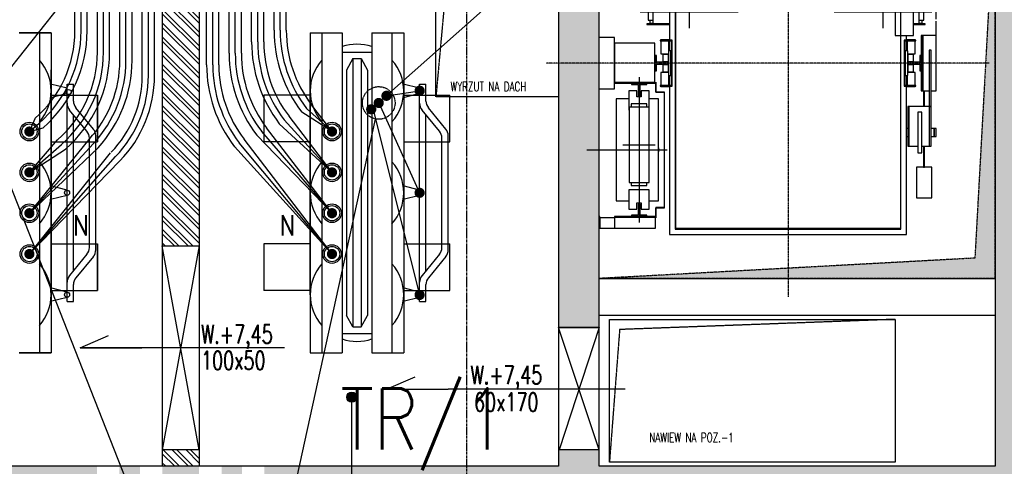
# Model space of a CAD drawing. Header units: inches. Extents: x 788 to 26783, y -4103 to 21.
# Tile 93 of 101: x 24437 to 24919, y -1691 to -1472. Entities that reach past the tile are written whole.
import ezdxf

# ---------------------------------------------------------------- set-up
doc = ezdxf.new("R2010")
doc.units = ezdxf.units.IN
doc.header["$MEASUREMENT"] = 0
for name, pattern in [('CENTER', [2, 1.25, -0.25, 0.25, -0.25]), ('DASHDOT', [1, 0.5, -0.25, 0, -0.25]), ('DASHED2', [0.375, 0.25, -0.125])]:
    doc.linetypes.add(name, pattern=pattern)
for name, color, linetype in [('E35', 6, 'Continuous'), ('E50', 3, 'Continuous'), ('Ins-went', 141, 'Continuous'), ('Opis-pom', 6, 'Continuous'), ('Os-osie glowne', 1, 'CENTER'), ('Sc-beton', 7, 'Continuous'), ('Sc-beton-hatch', 86, 'Continuous'), ('Sc-cegla pustak', 42, 'Continuous'), ('Sc-cegla pustak-hatch', 8, 'Continuous'), ('W-idok', 8, 'Continuous'), ('W-otwor-strop', 1, 'Continuous'), ('W-otwor-strop-nad', 126, 'DASHED2'), ('W-przebicia-ściany', 223, 'Continuous')]:
    doc.layers.add(name, color=color, linetype=linetype)
doc.styles.add('ROMANS', font='romans', dxfattribs={"width": 0.85})

# ---------------------------------------------------------------- blocks, each defined once
blk = doc.blocks.new('_vxkdjhgkljhkgjhk')
for q in [(14.01, 6.02), (30.24, 0)]:
    blk.add_line((0, 0), q)
blk = doc.blocks.new('_adfigjdfljflh')
at = {"layer": 'W-idok'}
for p, q in [((-121.58, 0.41), (-119.58, 0.41)), ((-119.58, 0.41), (-119.58, -12.59)), ((-7.58, 0.41), (-9.58, 0.41)), ((-9.58, 0.41), (-9.58, -12.59)), ((-64.58, -50.39), (-64.58, -9.59)), ((-119.58, -12.59), (-119.58, -15.09)), ((-109.58, -12.59), (-119.58, -12.59)), ((-119.28, -14.79), (-119.28, -12.89)), ((-119.28, -12.89), (-109.88, -12.89)), ((-109.88, -12.89), (-109.88, -22.29)), ((-109.58, -22.59), (-109.58, -12.59)), ((-19.58, -12.59), (-19.58, -25.49)), ((-9.58, -12.59), (-19.58, -12.59)), ((-19.28, -25.19), (-19.28, -12.89)), ((-19.28, -12.89), (-9.88, -12.89)), ((-9.88, -12.89), (-9.88, -14.79)), ((-9.58, -15.09), (-9.58, -12.59)), ((-119.58, -15.09), (-117.58, -15.09)), ((-117.58, -14.79), (-119.28, -14.79)), ((-117.58, -15.09), (-117.58, -14.79)), ((-9.88, -14.79), (-11.58, -14.79)), ((-11.58, -14.79), (-11.58, -15.09)), ((-11.58, -15.09), (-9.58, -15.09)), ((-109.88, -19.59), (-163.08, -19.59)), ((-109.88, -20.69), (-159.58, -20.69)), ((-159.58, -20.69), (-159.58, -31.09)), ((-149.08, -23.29), (-159.08, -23.29)), ((-159.08, -23.29), (-159.08, -26.79)), ((-158.98, -23.39), (-149.08, -23.39)), ((-158.98, -26.69), (-158.98, -23.39)), ((-149.08, -23.39), (-149.08, -23.29)), ((-117.58, -22.29), (-117.58, -22.59)), ((-109.88, -22.29), (-117.58, -22.29)), ((-117.58, -22.59), (-109.58, -22.59)), ((-64.58, -23.29), (-113.08, -23.29)), ((-113.08, -23.29), (-113.08, -26.79)), ((-19.58, -19.59), (-109.58, -19.59)), ((-109.58, -19.59), (-19.58, -19.59)), ((-19.58, -20.69), (-109.58, -20.69)), ((-64.58, -26.79), (-64.58, -23.29)), ((-19.28, -19.59), (-7.58, -19.59)), ((-9.58, -20.69), (-19.28, -20.69)), ((-9.58, -31.09), (-9.58, -20.69)), ((1.92, -47.59), (1.92, -19.59)), ((-159.08, -26.79), (-149.08, -26.79)), ((-149.08, -27.29), (-159.08, -27.29)), ((-159.08, -27.29), (-159.08, -30.79)), ((-149.08, -26.69), (-158.98, -26.69)), ((-158.98, -27.39), (-149.08, -27.39)), ((-158.98, -30.69), (-158.98, -27.39)), ((-149.08, -26.79), (-149.08, -26.69)), ((-149.08, -27.39), (-149.08, -27.29)), ((-64.58, -24.16), (-113.08, -24.16)), ((-64.58, -25.04), (-113.08, -25.04)), ((-64.58, -25.91), (-113.08, -25.91)), ((-113.08, -26.79), (-64.58, -26.79)), ((-19.58, -27.29), (-68.08, -27.29)), ((-68.08, -27.29), (-68.08, -30.79)), ((-19.58, -28.16), (-68.08, -28.16)), ((-19.58, -25.49), (-18.18, -25.49)), ((-19.58, -30.79), (-19.58, -27.29)), ((-17.88, -25.19), (-19.28, -25.19)), ((-18.18, -25.49), (-18.18, -31.09)), ((-17.88, -30.79), (-17.88, -25.19)), ((-159.58, -31.09), (-18.18, -31.09)), ((-159.08, -30.79), (-149.08, -30.79)), ((-149.08, -30.69), (-158.98, -30.69)), ((-149.08, -30.79), (-149.08, -30.69)), ((-19.58, -29.04), (-68.08, -29.04)), ((-19.58, -29.91), (-68.08, -29.91)), ((-68.08, -30.79), (-19.58, -30.79)), ((-18.18, -31.09), (-17.58, -31.09)), ((-17.58, -30.79), (-17.88, -30.79)), ((-17.58, -31.09), (-17.58, -30.79)), ((-17.58, -31.09), (-9.58, -31.09)), ((-4.58, -32.59), (-4.58, -33.59)), ((0.42, -32.59), (-4.58, -32.59)), ((-4.58, -33.59), (0.42, -33.59)), ((-0.58, -33.59), (-3.58, -33.59)), ((-3.58, -33.59), (-3.58, -60.39)), ((-0.58, -69.59), (-0.58, -33.59)), ((0.42, -33.59), (0.42, -32.59)), ((1.92, -32.59), (0.42, -32.59)), ((0.42, -32.59), (0.42, -33.59)), ((0.42, -33.59), (1.92, -33.59)), ((1.92, -33.59), (1.92, -32.59)), ((-19.58, -34.09), (-158.58, -34.09)), ((-158.58, -34.09), (-158.58, -44.39)), ((-148.08, -34.59), (-158.08, -34.59)), ((-158.08, -34.59), (-158.08, -38.09)), ((-158.08, -38.09), (-148.08, -38.09)), ((-157.98, -34.69), (-148.08, -34.69)), ((-157.98, -37.99), (-157.98, -34.69)), ((-148.08, -37.99), (-157.98, -37.99)), ((-148.08, -34.69), (-148.08, -34.59)), ((-148.08, -38.09), (-148.08, -37.99)), ((-19.58, -34.59), (-68.08, -34.59)), ((-68.08, -34.59), (-68.08, -38.09)), ((-19.58, -35.46), (-68.08, -35.46)), ((-19.58, -36.34), (-68.08, -36.34)), ((-19.58, -37.21), (-68.08, -37.21)), ((-68.08, -38.09), (-19.58, -38.09)), ((-19.58, -34.59), (-19.58, -34.09)), ((-17.43, -34.29), (-19.58, -34.29)), ((-19.58, -34.29), (-19.58, -47.09)), ((-19.58, -38.09), (-19.58, -34.59)), ((-19.58, -44.24), (-19.58, -38.09)), ((-19.28, -34.59), (-17.43, -34.59)), ((-19.28, -46.79), (-19.28, -34.59)), ((-17.43, -34.59), (-17.43, -34.29)), ((-148.08, -38.59), (-158.08, -38.59)), ((-158.08, -38.59), (-158.08, -42.09)), ((-158.08, -42.09), (-148.08, -42.09)), ((-157.98, -38.69), (-148.08, -38.69)), ((-157.98, -41.99), (-157.98, -38.69)), ((-148.08, -41.99), (-157.98, -41.99)), ((-148.08, -38.69), (-148.08, -38.59)), ((-148.08, -42.09), (-148.08, -41.99)), ((-64.58, -38.59), (-113.08, -38.59)), ((-113.08, -38.59), (-113.08, -42.09)), ((-64.58, -39.46), (-113.08, -39.46)), ((-64.58, -40.34), (-113.08, -40.34)), ((-64.58, -41.21), (-113.08, -41.21)), ((-113.08, -42.09), (-64.58, -42.09)), ((-109.58, -42.29), (-111.73, -42.29)), ((-111.73, -42.29), (-111.73, -42.59)), ((-111.73, -42.59), (-109.88, -42.59)), ((-109.88, -42.59), (-109.88, -46.79)), ((-109.58, -47.09), (-109.58, -42.29)), ((-64.58, -42.09), (-64.58, -38.59)), ((-158.58, -44.39), (-109.88, -44.39)), ((-109.88, -44.39), (-128.58, -44.39)), ((-128.58, -44.39), (-128.58, -94.79)), ((-109.88, -46.79), (-125.88, -46.79)), ((-125.88, -46.79), (-125.88, -187.39)), ((-125.58, -47.09), (-109.58, -47.09)), ((-125.58, -187.09), (-125.58, -47.09)), ((-19.58, -44.24), (-109.58, -44.24)), ((-19.58, -47.09), (-15.58, -47.09)), ((-12.58, -44.39), (-19.28, -44.39)), ((-15.58, -46.79), (-19.28, -46.79)), ((-15.28, -46.79), (-15.58, -46.79)), ((-15.58, -46.79), (-15.58, -47.09)), ((-15.58, -47.09), (-15.58, -46.79)), ((-15.58, -47.09), (-15.58, -187.09)), ((-15.28, -187.39), (-15.28, -46.79)), ((-12.58, -72.59), (-12.58, -44.39)), ((-162.08, -49.59), (-163.08, -49.59)), ((-163.08, -49.59), (-163.08, -59.59)), ((-162.08, -59.59), (-162.08, -49.59)), ((-156.08, -51.09), (-162.08, -51.09)), ((-162.08, -51.09), (-162.08, -58.09)), ((-156.08, -58.09), (-156.08, -51.09)), ((1.92, -84.59), (1.92, -48.59)), ((-163.08, -59.59), (-162.08, -59.59)), ((-162.08, -58.09), (-156.08, -58.09)), ((-3.58, -60.39), (-3.58, -69.59)), ((-4.58, -69.59), (-4.58, -70.59)), ((0.42, -69.59), (-4.58, -69.59)), ((-4.58, -70.59), (0.42, -70.59)), ((-3.58, -69.59), (-0.58, -69.59)), ((0.42, -70.59), (0.42, -69.59)), ((1.92, -69.59), (0.42, -69.59)), ((0.42, -69.59), (0.42, -70.59)), ((0.42, -70.59), (1.92, -70.59)), ((1.92, -70.59), (1.92, -69.59)), ((-128.58, -75.09), (-139.68, -75.09)), ((-139.68, -75.09), (-139.68, -75.39)), ((-139.68, -75.39), (-128.58, -75.39)), ((-136.78, -75.39), (-138.28, -75.39)), ((-138.28, -75.39), (-138.28, -75.59)), ((-138.28, -75.59), (-136.78, -75.59)), ((-136.78, -75.59), (-138.28, -75.59)), ((-138.28, -75.59), (-138.28, -77.19)), ((-128.58, -75.39), (-136.78, -75.39)), ((-136.78, -75.39), (-136.78, -86.79)), ((-119.08, -73.19), (-119.08, -88.99)), ((-24.08, -73.19), (-24.08, -88.99)), ((-18.18, -72.59), (-18.18, -92.59)), ((-15.58, -72.59), (-18.18, -72.59)), ((-9.18, -72.59), (-15.28, -72.59)), ((-9.18, -92.59), (-9.18, -72.59)), ((-3.48, -75.09), (-9.18, -75.09)), ((-9.18, -75.39), (-3.48, -75.39)), ((-6.38, -75.39), (-9.18, -75.39)), ((-4.88, -75.39), (-6.38, -75.39)), ((-6.38, -86.79), (-6.38, -75.39)), ((-6.38, -75.59), (-4.88, -75.59)), ((-4.88, -75.59), (-6.38, -75.59)), ((-4.88, -75.59), (-4.88, -75.39)), ((-4.88, -77.19), (-4.88, -75.59)), ((-3.48, -75.39), (-3.48, -75.09)), ((-95.08, -81.09), (-143.08, -81.09)), ((-137.55, -77.19), (-139.08, -77.19)), ((-139.08, -77.19), (-139.08, -84.99)), ((-136.78, -77.19), (-137.55, -77.19)), ((-0.08, -81.09), (-48.08, -81.09)), ((-5.6, -77.19), (-6.38, -77.19)), ((-4.08, -77.19), (-5.6, -77.19)), ((-4.08, -84.99), (-4.08, -77.19)), ((-128.58, -86.79), (-139.68, -86.79)), ((-139.68, -86.79), (-139.68, -87.09)), ((-139.08, -84.99), (-137.55, -84.99)), ((-138.28, -84.99), (-138.28, -86.59)), ((-138.28, -86.59), (-136.78, -86.59)), ((-136.78, -86.59), (-138.28, -86.59)), ((-138.28, -86.59), (-138.28, -86.79)), ((-138.28, -86.79), (-136.78, -86.79)), ((-137.55, -84.99), (-136.78, -84.99)), ((-136.78, -86.79), (-128.58, -86.79)), ((-3.48, -86.79), (-9.18, -86.79)), ((-9.18, -86.79), (-6.38, -86.79)), ((-6.38, -84.99), (-5.6, -84.99)), ((-6.38, -86.59), (-4.88, -86.59)), ((-4.88, -86.59), (-6.38, -86.59)), ((-6.38, -86.79), (-4.88, -86.79)), ((-5.6, -84.99), (-4.08, -84.99)), ((-4.88, -86.59), (-4.88, -84.99)), ((-4.88, -86.79), (-4.88, -86.59)), ((-3.48, -87.09), (-3.48, -86.79)), ((1.92, -92.59), (1.92, -85.59)), ((-139.68, -87.09), (-128.58, -87.09)), ((-9.18, -87.09), (-3.48, -87.09)), ((-155.58, -93.54), (-163.08, -93.54)), ((-155.58, -118.64), (-155.58, -93.54)), ((-135.78, -96.29), (-155.58, -96.29)), ((-155.58, -96.29), (-155.58, -115.64)), ((-135.78, -115.64), (-135.78, -96.29)), ((-133.23, -94.79), (-133.23, -95.09)), ((-127.43, -94.79), (-133.23, -94.79)), ((-133.23, -95.09), (-127.73, -95.09)), ((-128.58, -94.59), (-132.88, -94.59)), ((-132.88, -94.59), (-132.88, -94.79)), ((-132.88, -95.09), (-132.88, -101.59)), ((-129.08, -95.09), (-132.88, -95.09)), ((-128.58, -95.09), (-129.08, -95.09)), ((-129.08, -95.09), (-129.08, -100.09)), ((-128.58, -95.09), (-128.58, -100.09)), ((-127.73, -95.09), (-127.73, -117.09)), ((-127.43, -117.39), (-127.43, -94.79)), ((-18.18, -92.59), (-15.58, -92.59)), ((-15.28, -92.59), (-9.18, -92.59)), ((-7.93, -94.79), (-13.73, -94.79)), ((-13.73, -94.79), (-13.73, -117.39)), ((-13.43, -95.09), (-7.93, -95.09)), ((-13.43, -117.09), (-13.43, -95.09)), ((-12.58, -94.79), (-12.58, -92.59)), ((-8.28, -94.59), (-12.58, -94.59)), ((-12.08, -95.09), (-12.58, -95.09)), ((-12.58, -100.09), (-12.58, -95.09)), ((-8.28, -95.09), (-12.08, -95.09)), ((-12.08, -100.09), (-12.08, -95.09)), ((-8.28, -94.79), (-8.28, -94.59)), ((-8.28, -101.59), (-8.28, -95.09)), ((-7.93, -95.09), (-7.93, -94.79)), ((-4.58, -92.59), (-5.38, -92.59)), ((-5.38, -92.59), (-5.38, -119.59)), ((-4.58, -119.59), (-4.58, -92.59)), ((1.92, -92.59), (-4.58, -92.59)), ((-4.58, -92.59), (-4.58, -119.59)), ((1.92, -119.59), (1.92, -92.59)), ((-127.98, -100.09), (-129.18, -100.09)), ((-129.18, -100.09), (-129.18, -112.09)), ((-127.73, -100.09), (-127.98, -100.09)), ((-127.98, -100.09), (-127.98, -112.09)), ((-127.98, -112.09), (-127.98, -100.09)), ((-13.18, -100.09), (-13.43, -100.09)), ((-13.18, -112.09), (-13.18, -100.09)), ((-13.18, -100.09), (-13.18, -112.09)), ((-11.98, -100.09), (-13.18, -100.09)), ((-11.98, -112.09), (-11.98, -100.09)), ((-0.48, -99.79), (-1.48, -99.79)), ((-1.48, -99.79), (-1.48, -127.29)), ((-0.48, -127.29), (-0.48, -99.79)), ((-135.78, -102.34), (-135.78, -109.84)), ((-135.08, -102.34), (-135.78, -102.34)), ((-135.08, -105.59), (-135.08, -102.34)), ((-129.58, -105.59), (-135.08, -105.59)), ((-132.88, -101.59), (-129.18, -101.59)), ((-129.18, -101.89), (-131.98, -101.89)), ((-131.98, -101.89), (-131.98, -105.29)), ((-131.98, -105.29), (-129.58, -105.29)), ((-129.58, -105.29), (-129.58, -106.89)), ((-129.58, -106.59), (-129.58, -105.59)), ((-129.18, -110.29), (-129.18, -101.89)), ((-11.98, -101.59), (-8.28, -101.59)), ((-9.18, -101.89), (-11.98, -101.89)), ((-11.98, -101.89), (-11.98, -110.29)), ((-11.58, -105.29), (-9.18, -105.29)), ((-11.58, -106.89), (-11.58, -105.29)), ((-6.08, -105.59), (-11.58, -105.59)), ((-11.58, -105.59), (-11.58, -106.59)), ((-9.18, -105.29), (-9.18, -101.89)), ((-5.38, -102.34), (-6.08, -102.34)), ((-6.08, -102.34), (-6.08, -105.59)), ((-5.38, -109.84), (-5.38, -102.34)), ((-135.78, -109.84), (-135.08, -109.84)), ((-135.08, -106.59), (-129.58, -106.59)), ((-135.08, -109.84), (-135.08, -106.59)), ((-132.88, -110.59), (-132.88, -117.09)), ((-129.18, -110.59), (-132.88, -110.59)), ((-129.58, -106.89), (-131.98, -106.89)), ((-131.98, -106.89), (-131.98, -110.29)), ((-131.98, -110.29), (-129.18, -110.29)), ((-11.98, -110.29), (-9.18, -110.29)), ((-8.28, -110.59), (-11.98, -110.59)), ((-11.58, -106.59), (-6.08, -106.59)), ((-9.18, -106.89), (-11.58, -106.89)), ((-9.18, -110.29), (-9.18, -106.89)), ((-8.28, -117.09), (-8.28, -110.59)), ((-6.08, -106.59), (-6.08, -109.84)), ((-6.08, -109.84), (-5.38, -109.84)), ((-155.58, -115.64), (-135.78, -115.64)), ((-135.78, -115.64), (-155.58, -115.64)), ((-155.58, -115.64), (-155.58, -115.89)), ((-143.58, -112.99), (-143.58, -184.19)), ((-135.78, -115.89), (-135.78, -115.64)), ((-135.38, -115.34), (-135.38, -120.34)), ((-135.28, -115.34), (-135.38, -115.34)), ((-135.28, -120.24), (-135.28, -115.34)), ((-129.18, -112.09), (-127.98, -112.09)), ((-129.08, -112.09), (-129.08, -117.09)), ((-128.58, -112.09), (-128.58, -117.09)), ((-127.98, -112.09), (-127.73, -112.09)), ((-13.43, -112.09), (-13.18, -112.09)), ((-13.18, -112.09), (-11.98, -112.09)), ((-12.58, -117.09), (-12.58, -112.09)), ((-12.08, -117.09), (-12.08, -112.09)), ((-163.08, -118.64), (-155.58, -118.64)), ((-155.58, -115.89), (-135.78, -115.89)), ((-148.58, -119.59), (-148.58, -129.09)), ((-144.58, -119.59), (-148.58, -119.59)), ((-147.33, -115.89), (-147.33, -116.59)), ((-139.83, -115.89), (-147.33, -115.89)), ((-147.33, -116.59), (-144.08, -116.59)), ((-144.58, -122.59), (-144.58, -119.59)), ((-144.08, -116.59), (-144.08, -122.09)), ((-143.08, -122.09), (-143.08, -116.59)), ((-143.08, -116.59), (-139.83, -116.59)), ((-142.58, -119.59), (-142.58, -122.59)), ((-138.58, -119.59), (-142.58, -119.59)), ((-139.83, -116.59), (-139.83, -115.89)), ((-138.58, -129.09), (-138.58, -119.59)), ((-135.38, -120.34), (-131.18, -120.34)), ((-131.18, -120.24), (-135.28, -120.24)), ((-133.23, -117.09), (-133.23, -117.39)), ((-127.73, -117.09), (-133.23, -117.09)), ((-133.23, -117.39), (-127.43, -117.39)), ((-132.88, -117.09), (-129.08, -117.09)), ((-132.88, -117.39), (-132.88, -117.59)), ((-132.88, -117.59), (-128.58, -117.59)), ((-131.13, -120.34), (-131.23, -120.34)), ((-131.23, -120.34), (-131.23, -176.84)), ((-131.18, -120.34), (-131.18, -120.24)), ((-131.13, -176.84), (-131.13, -120.34)), ((-129.08, -117.09), (-128.58, -117.09)), ((-128.58, -117.39), (-128.58, -190.09)), ((-13.73, -117.39), (-7.93, -117.39)), ((-7.93, -117.09), (-13.43, -117.09)), ((-12.58, -117.09), (-12.08, -117.09)), ((-12.58, -190.09), (-12.58, -117.39)), ((-12.58, -117.59), (-8.28, -117.59)), ((-12.08, -117.09), (-8.28, -117.09)), ((-8.28, -117.59), (-8.28, -117.39)), ((-7.93, -117.39), (-7.93, -117.09)), ((-5.38, -119.59), (-4.58, -119.59)), ((-4.58, -119.59), (-1.48, -119.59)), ((-3.68, -120.09), (-4.18, -120.09)), ((-4.18, -120.09), (-4.18, -127.29)), ((-3.68, -127.29), (-3.68, -120.09)), ((-0.48, -119.59), (1.92, -119.59)), ((-148.58, -123.59), (-154.78, -123.59)), ((-154.78, -123.59), (-154.78, -173.59)), ((-142.58, -122.59), (-144.58, -122.59)), ((-144.08, -122.09), (-143.08, -122.09)), ((-143.58, -122.09), (-143.58, -170.09)), ((-133.98, -123.59), (-138.58, -123.59)), ((-133.98, -173.59), (-133.98, -123.59)), ((-148.58, -129.09), (-148.48, -129.09)), ((-138.68, -127.59), (-148.48, -127.59)), ((-148.48, -127.59), (-148.48, -164.59)), ((-147.48, -126.09), (-147.48, -127.59)), ((-139.68, -126.09), (-147.48, -126.09)), ((-139.68, -127.59), (-139.68, -126.09)), ((-138.68, -164.59), (-138.68, -127.59)), ((-138.68, -129.09), (-138.58, -129.09)), ((-11.38, -127.29), (-11.98, -127.29)), ((-11.98, -127.29), (-11.98, -146.79)), ((-11.38, -146.79), (-11.38, -127.29)), ((-0.48, -127.29), (-11.38, -127.29)), ((-11.38, -127.29), (-11.38, -146.79)), ((-7.08, -130.09), (-7.08, -130.85)), ((-5.08, -130.09), (-7.08, -130.09)), ((-5.08, -130.85), (-5.08, -130.09)), ((-1.48, -127.29), (-0.48, -127.29)), ((-0.48, -127.29), (-1.48, -127.29)), ((-1.48, -127.29), (-1.48, -146.79)), ((-0.48, -146.79), (-0.48, -127.29)), ((-0.48, -146.79), (-0.48, -127.29)), ((-7.08, -130.85), (-7.08, -133.02)), ((-7.08, -133.02), (-7.08, -136.26)), ((-5.08, -133.02), (-5.08, -130.85)), ((-5.08, -136.26), (-5.08, -133.02)), ((-11.98, -138.09), (-12.58, -138.09)), ((-7.08, -136.26), (-7.08, -140.09)), ((-5.08, -140.09), (-5.08, -136.26)), ((0.93, -138.09), (-0.48, -138.09)), ((0.93, -142.09), (0.93, -138.09)), ((0.93, -138.09), (0.93, -142.09)), ((1.91, -138.09), (0.93, -138.09)), ((1.91, -142.09), (1.91, -138.09)), ((-12.58, -142.09), (-11.98, -142.09)), ((-7.08, -140.09), (-7.08, -143.92)), ((-7.08, -143.92), (-7.08, -147.16)), ((-5.08, -143.92), (-5.08, -140.09)), ((-5.08, -147.16), (-5.08, -143.92)), ((-0.48, -142.09), (0.93, -142.09)), ((0.93, -142.09), (1.91, -142.09)), ((-169.08, -148.59), (-129.78, -148.59)), ((-151.48, -146.09), (-135.68, -146.09)), ((-133.68, -148.59), (-133.98, -147.08)), ((-133.98, -150.1), (-133.68, -148.59)), ((-11.98, -146.79), (-11.38, -146.79)), ((-11.38, -146.79), (-7.08, -146.79)), ((-7.08, -147.16), (-7.08, -149.33)), ((-7.08, -149.33), (-7.08, -150.09)), ((-5.08, -146.79), (-0.48, -146.79)), ((-5.08, -149.33), (-5.08, -147.16)), ((-5.08, -150.09), (-5.08, -149.33)), ((-4.18, -146.79), (-4.18, -157.09)), ((-3.68, -157.09), (-3.68, -146.79)), ((-1.48, -146.79), (-0.48, -146.79)), ((-7.08, -150.09), (-5.08, -150.09)), ((-0.18, -157.09), (-7.68, -157.09)), ((-7.68, -157.09), (-7.68, -172.09)), ((-4.18, -157.09), (-3.68, -157.09)), ((-0.18, -172.09), (-0.18, -157.09)), ((-138.58, -168.09), (-148.58, -168.09)), ((-148.58, -168.09), (-148.58, -177.59)), ((-148.48, -164.59), (-138.68, -164.59)), ((-147.48, -164.59), (-147.48, -166.09)), ((-147.48, -166.09), (-139.68, -166.09)), ((-139.68, -166.09), (-139.68, -164.59)), ((-138.58, -177.59), (-138.58, -168.09)), ((-154.78, -173.59), (-148.58, -173.59)), ((-138.58, -173.59), (-133.98, -173.59)), ((-7.68, -172.09), (-0.18, -172.09)), ((-148.58, -177.59), (-144.58, -177.59)), ((-144.58, -174.59), (-142.58, -174.59)), ((-144.58, -177.59), (-144.58, -174.59)), ((-143.08, -175.09), (-144.08, -175.09)), ((-144.08, -175.09), (-144.08, -180.59)), ((-143.08, -180.59), (-143.08, -175.09)), ((-142.58, -174.59), (-142.58, -177.59)), ((-142.58, -177.59), (-138.58, -177.59)), ((-135.38, -176.84), (-135.38, -181.84)), ((-131.18, -176.84), (-135.38, -176.84)), ((-135.28, -181.84), (-135.28, -176.94)), ((-135.28, -176.94), (-131.18, -176.94)), ((-131.23, -176.84), (-131.13, -176.84)), ((-131.18, -176.94), (-131.18, -176.84)), ((-162.83, -181.29), (-163.08, -181.29)), ((-163.08, -181.29), (-162.83, -181.29)), ((-162.83, -186.89), (-162.83, -181.29)), ((-162.83, -181.89), (-162.83, -186.89)), ((-155.58, -181.89), (-162.83, -181.89)), ((-155.58, -181.29), (-155.58, -181.54)), ((-135.58, -181.29), (-155.58, -181.29)), ((-155.58, -181.54), (-155.58, -186.89)), ((-135.58, -181.54), (-155.58, -181.54)), ((-155.58, -181.54), (-135.58, -181.54)), ((-144.08, -180.59), (-147.33, -180.59)), ((-147.33, -180.59), (-147.33, -181.29)), ((-147.33, -181.29), (-139.83, -181.29)), ((-139.83, -180.59), (-143.08, -180.59)), ((-139.83, -181.29), (-139.83, -180.59)), ((-135.58, -181.54), (-135.58, -181.29)), ((-135.58, -186.89), (-135.58, -181.54)), ((-135.38, -181.84), (-135.28, -181.84)), ((-163.08, -186.89), (-162.83, -186.89)), ((-162.83, -186.89), (-155.58, -186.89)), ((-155.58, -186.89), (-135.58, -186.89)), ((-125.88, -187.39), (-15.28, -187.39)), ((-15.58, -187.09), (-125.58, -187.09)), ((-128.58, -190.09), (-12.58, -190.09))]:
    blk.add_line(p, q, dxfattribs=at)
at = {"layer": 'W-idok', "linetype": 'DASHDOT', "ltscale": 0.5}
for p, q in [((-70.58, 0.1), (-70.58, -220.59)), ((27.92, -106.09), (-189.08, -106.09))]:
    blk.add_line(p, q, dxfattribs=at)

msp = doc.modelspace()

# ---------------------------------------------------------------- hatches: boundary and pattern name
at = {"layer": 'Opis-pom'}
h = msp.add_hatch(color=256, dxfattribs=at)
edge = h.paths.add_edge_path()
edge.add_arc((24599.74, -1656.95), 2.5, 0, 360)
at = {"layer": 'Sc-beton-hatch'}
h = msp.add_hatch(dxfattribs=at)
h.set_pattern_fill('ANSI33', color=256, style=0)
h.set_pattern_definition([(45, (-26612.6334, 16237.085), (-4.49012806, 4.49012806), []), (45, (-26608.143, 16237.085), (-4.49012806, 4.49012806), [3.175, -1.5875])])
h.paths.add_polyline_path([(24330.91, -1396.83), (24320.91, -1396.83), (24320.91, -1461.46), (24330.91, -1464.27), (24330.91, -1462.83)])
h.paths.add_polyline_path([(24320.91, -1396.83), (24310.91, -1396.83), (24310.91, -1458.65), (24320.91, -1461.46)])
h.paths.add_polyline_path([(24320.91, -1461.46), (24310.91, -1458.65), (24310.91, -1507.25), (24320.91, -1507.25)])
h.paths.add_polyline_path([(24330.91, -1464.27), (24320.91, -1461.46), (24320.91, -1507.25), (24330.91, -1507.25)])
h.paths.add_polyline_path([(24330.91, -1507.25), (24320.91, -1507.25), (24320.91, -1578.34), (24330.91, -1578.34)])
h.paths.add_polyline_path([(24320.91, -1507.25), (24310.91, -1507.25), (24310.91, -1578.34), (24320.91, -1578.34)])
h.paths.add_polyline_path([(24320.91, -1578.34), (24310.91, -1578.34), (24310.91, -1700.83), (24320.91, -1700.83)])
h.paths.add_polyline_path([(24330.91, -1578.34), (24320.91, -1578.34), (24320.91, -1700.83), (24474.91, -1700.83), (24474.91, -1690.83), (24330.91, -1690.83)])
h.paths.add_polyline_path([(24320.91, -1700.83), (24310.91, -1700.83), (24310.91, -1710.83), (24320.91, -1710.83)])
h.paths.add_polyline_path([(24474.91, -1700.83), (24320.91, -1700.83), (24320.91, -1710.83), (24474.91, -1710.83)])
h.paths.add_polyline_path([(24495.91, -1700.83), (24485.91, -1700.83), (24485.91, -1710.83), (24495.91, -1710.83)])
h.paths.add_polyline_path([(24495.91, -1690.83), (24485.91, -1690.83), (24485.91, -1700.83), (24495.91, -1700.83)])
h.paths.add_polyline_path([(24524.91, -1690.83), (24506.91, -1690.83), (24506.91, -1700.83), (24524.91, -1700.83)])
h.paths.add_polyline_path([(24524.91, -1700.83), (24506.91, -1700.83), (24506.91, -1710.83), (24524.91, -1710.83)])
h.paths.add_polyline_path([(24545.91, -1700.83), (24535.91, -1700.83), (24535.91, -1710.83), (24545.91, -1710.83)])
h.paths.add_polyline_path([(24545.91, -1690.83), (24535.91, -1690.83), (24535.91, -1700.83), (24545.91, -1700.83)])
h.paths.add_polyline_path([(24599.74, -1690.83), (24556.91, -1690.83), (24556.91, -1700.83), (24599.74, -1700.83)])
h.paths.add_polyline_path([(24599.74, -1700.83), (24556.91, -1700.83), (24556.91, -1710.83), (24599.74, -1710.83)])
h.paths.add_polyline_path([(24655.91, -1700.83), (24599.74, -1700.83), (24599.74, -1710.83), (24655.91, -1710.83)])
h.paths.add_polyline_path([(24655.91, -1690.83), (24599.74, -1690.83), (24599.74, -1700.83), (24655.91, -1700.83)])
h.paths.add_polyline_path([(24924.91, -1396.83), (24876.41, -1396.83), (24876.41, -1406.83), (24914.91, -1406.83), (24914.91, -1598.83), (24914.91, -1690.83), (24720.91, -1690.83), (24720.91, -1682.83), (24700.91, -1682.83), (24700.91, -1690.83), (24655.91, -1690.83), (24655.91, -1700.83), (24924.91, -1700.83)])
h.paths.add_polyline_path([(24924.91, -1700.83), (24655.91, -1700.83), (24655.91, -1710.83), (24924.91, -1710.83)])
h.paths.add_polyline_path([(24762.41, -1396.83), (24700.91, -1396.83), (24700.91, -1493.33), (24720.91, -1493.33), (24720.91, -1406.83), (24762.41, -1406.83)], flags=17)
h.paths.add_polyline_path([(24762.41, -1386.83), (24700.91, -1386.83), (24700.91, -1396.83), (24762.41, -1396.83)])
h.paths.add_polyline_path([(24720.91, -1493.33), (24700.91, -1493.33), (24700.91, -1509.83), (24700.91, -1622.83), (24720.32, -1622.83), (24720.91, -1622.83)], flags=17)
h.paths.add_polyline_path([(24934.91, -1396.83), (24924.91, -1396.83), (24924.91, -1700.83), (25038.22, -1700.83), (25038.22, -1690.83), (24934.91, -1690.83)])
h.paths.add_polyline_path([(24934.91, -1386.83), (24924.91, -1386.83), (24924.91, -1396.83), (24934.91, -1396.83)])
h.paths.add_polyline_path([(24924.91, -1386.83), (24876.41, -1386.83), (24876.41, -1396.83), (24924.91, -1396.83)])
h.paths.add_polyline_path([(25038.22, -1700.83), (24924.91, -1700.83), (24924.91, -1710.83), (25038.22, -1710.83)])
h.paths.add_polyline_path([(24916.45, -1534.63), (24933.37, -1534.63), (24933.37, -1551.88), (24916.45, -1551.88)], flags=9)
h.paths.add_polyline_path([(24809.13, -1709.29), (24809.13, -1692.37), (24826.38, -1692.37), (24826.38, -1709.29)], flags=9)
h.paths.add_polyline_path([(24916.45, -1663.15), (24933.37, -1663.15), (24933.37, -1680.4), (24916.45, -1680.4)], flags=9)
h.paths.add_polyline_path([(24702.45, -1534.63), (24719.37, -1534.63), (24719.37, -1551.88), (24702.45, -1551.88)], flags=24)
at = {"layer": 'Sc-cegla pustak-hatch'}
h = msp.add_hatch(dxfattribs=at)
h.set_pattern_fill('ANSI32', color=256, scale=0.5, angle=90, style=0)
h.set_pattern_definition([(135, (-26612.6334, 16237.085), (-3.36759605, -3.36759605), []), (135, (-26612.6334, 16239.33), (-3.36759605, -3.36759605), [])])
h.paths.add_polyline_path([(24659.91, -1420.83), (24659.91, -1430.83), (24659.91, -1438.83), (24700.91, -1438.83), (24700.91, -1420.83)])
h.paths.add_polyline_path([(24524.91, -1420.83), (24506.91, -1420.83), (24506.91, -1438.83), (24506.91, -1582.83), (24524.91, -1582.83), (24524.91, -1438.83)])
h.paths.add_polyline_path([(24330.91, -1420.83), (24330.91, -1438.83), (24371.91, -1438.83), (24371.91, -1420.83)])
h.paths.add_polyline_path([(24524.91, -1690.83), (24524.91, -1682.83), (24506.91, -1682.83), (24506.91, -1690.83)])
h.paths.add_polyline_path([(24507.95, -1534.63), (24523.88, -1534.63), (24523.88, -1551.88), (24507.95, -1551.88)], flags=24)
h.paths.add_polyline_path([(24446.38, -1478.77), (24512.34, -1478.77), (24512.34, -1462.7), (24446.38, -1462.7)], flags=9)
at = {"layer": 'W-otwor-strop'}
msp.add_hatch(color=256, dxfattribs=at).paths.add_polyline_path([(24914.91, -1598.83), (24914.91, -1406.83), (24904.91, -1588.83), (24720.91, -1598.83)])

# ---------------------------------------------------------------- linework, layer by layer
at = {"layer": 'E35'}
for p, q in [((24464.1, -1477.49), (24464.1, -1335.32)), ((24467.1, -1477.49), (24467.1, -1335.32)), ((24470.1, -1477.49), (24470.1, -1335.32)), ((24475.1, -1487.91), (24475.1, -1335.32)), ((24478.1, -1487.91), (24478.1, -1335.32)), ((24481.1, -1487.91), (24481.1, -1335.32)), ((24486.1, -1492.07), (24486.1, -1335.32)), ((24489.1, -1492.07), (24489.1, -1335.32)), ((24492.1, -1492.07), (24492.1, -1335.32)), ((24497.1, -1499.37), (24497.1, -1335.32)), ((24500.1, -1499.37), (24500.1, -1335.32)), ((24503.1, -1499.37), (24503.1, -1335.32)), ((24528.62, -1494.13), (24528.62, -1388.58)), ((24531.62, -1494.13), (24531.62, -1388.58)), ((24534.62, -1494.13), (24534.62, -1388.58)), ((24539.62, -1488.5), (24539.62, -1388.58)), ((24542.62, -1488.5), (24542.62, -1388.58)), ((24545.62, -1488.5), (24545.62, -1388.58)), ((24550.62, -1482.87), (24550.62, -1388.58)), ((24553.62, -1482.87), (24553.62, -1388.58)), ((24556.62, -1482.87), (24556.62, -1388.58)), ((24561.62, -1477.24), (24561.62, -1388.58)), ((24564.62, -1477.24), (24564.62, -1388.58)), ((24567.62, -1477.24), (24567.62, -1388.58)), ((24452.46, -1478.46), (24436.86, -1478.46)), ((24446.74, -1478.46), (24446.74, -1635.22)), ((24452.46, -1478.46), (24452.46, -1635.22)), ((24579.37, -1478.46), (24579.37, -1635.22)), ((24579.37, -1478.46), (24594.97, -1478.46)), ((24585.09, -1478.46), (24585.09, -1635.22)), ((24594.97, -1478.46), (24594.97, -1625.69)), ((24609.53, -1478.46), (24609.53, -1625.69)), ((24609.53, -1478.46), (24625.13, -1478.46)), ((24619.41, -1478.46), (24619.41, -1635.22)), ((24625.13, -1478.46), (24625.13, -1635.22)), ((24594.97, -1487.98), (24609.53, -1487.98)), ((24600.17, -1491.1), (24597.05, -1496.77)), ((24600.17, -1491.1), (24604.33, -1491.1)), ((24600.17, -1491.1), (24600.17, -1622.57)), ((24604.33, -1491.1), (24604.33, -1622.57)), ((24604.33, -1491.1), (24607.45, -1496.77)), ((24452.46, -1606.76), (24452.46, -1496.59)), ((24452.46, -1606.76), (24452.46, -1496.59)), ((24579.37, -1606.76), (24579.37, -1496.59)), ((24579.37, -1606.76), (24579.37, -1496.59)), ((24597.05, -1496.77), (24597.05, -1616.9)), ((24607.45, -1496.77), (24607.45, -1616.9)), ((24632.93, -1505.61), (24624.88, -1503.58)), ((24632.93, -1610.1), (24632.93, -1503.58)), ((24632.93, -1503.58), (24636.05, -1503.58)), ((24636.05, -1511.89), (24636.05, -1503.58)), ((24452.46, -1509.03), (24475.15, -1509.03)), ((24579.37, -1509.03), (24556.68, -1509.03)), ((24616.69, -1509.33), (24632.93, -1506.82)), ((24632.93, -1508.23), (24624.88, -1510.26)), ((24625.13, -1509.03), (24647.81, -1509.03)), ((24590.03, -1526.84), (24579.97, -1513.71)), ((24612.91, -1512.83), (24632.93, -1556.84)), ((24590.03, -1526.84), (24575.21, -1517.35)), ((24590.03, -1526.84), (24577.59, -1515.53)), ((24609.94, -1514.83), (24632.93, -1606.88)), ((24642.66, -1526.72), (24634.11, -1516.31)), ((24636.05, -1595.01), (24636.05, -1518.67)), ((24645.78, -1525.6), (24637.23, -1515.19)), ((24441.8, -1526.84), (24444.55, -1520.47)), ((24441.8, -1526.84), (24446.52, -1522.73)), ((24590.03, -1546.84), (24564.21, -1522.98)), ((24590.03, -1546.84), (24566.59, -1521.16)), ((24590.03, -1546.84), (24568.97, -1519.34)), ((24441.8, -1526.84), (24448.49, -1524.99)), ((24590.03, -1566.84), (24553.21, -1528.61)), ((24590.03, -1566.84), (24555.59, -1526.79)), ((24590.03, -1566.84), (24557.97, -1524.97)), ((24441.8, -1566.84), (24471.02, -1530.69)), ((24441.8, -1546.84), (24455.55, -1530.88)), ((24441.8, -1566.84), (24473.23, -1532.72)), ((24441.8, -1546.84), (24457.52, -1533.15)), ((24452.46, -1531.85), (24475.15, -1531.85)), ((24590.03, -1586.84), (24544.59, -1532.42)), ((24590.03, -1586.84), (24546.97, -1530.6)), ((24579.37, -1531.85), (24556.68, -1531.85)), ((24625.13, -1531.85), (24647.81, -1531.85)), ((24643.85, -1583.66), (24643.85, -1530.02)), ((24646.97, -1584.77), (24646.97, -1528.9)), ((24441.8, -1566.84), (24475.44, -1534.76)), ((24441.8, -1546.84), (24459.49, -1535.41)), ((24441.8, -1586.84), (24481.6, -1537.26)), ((24589.8, -1586.57), (24542.21, -1534.24)), ((24441.8, -1586.84), (24483.98, -1539.09)), ((24442.03, -1586.57), (24486.13, -1541.18)), ((24632.93, -1555.53), (24624.88, -1553.5)), ((24632.93, -1558.15), (24624.88, -1560.18)), ((24452.46, -1581.83), (24475.15, -1581.83)), ((24579.37, -1581.83), (24556.68, -1581.83)), ((24625.13, -1581.83), (24647.81, -1581.83)), ((24642.66, -1586.96), (24634.11, -1597.36)), ((24645.78, -1588.08), (24637.23, -1598.48)), ((24452.46, -1604.65), (24475.15, -1604.65)), ((24579.37, -1604.65), (24556.68, -1604.65)), ((24632.93, -1605.45), (24624.88, -1603.42)), ((24625.13, -1604.65), (24647.81, -1604.65)), ((24636.05, -1610.1), (24636.05, -1601.78)), ((24632.93, -1608.07), (24624.88, -1610.1)), ((24632.93, -1610.1), (24636.05, -1610.1)), ((24600.17, -1622.57), (24597.05, -1616.9)), ((24604.33, -1622.57), (24607.45, -1616.9)), ((24600.17, -1622.57), (24604.33, -1622.57)), ((24594.97, -1625.69), (24609.53, -1625.69)), ((24594.97, -1625.69), (24594.97, -1635.22)), ((24609.53, -1625.69), (24609.53, -1635.22)), ((24452.46, -1635.22), (24436.86, -1635.22)), ((24579.37, -1635.22), (24594.97, -1635.22)), ((24609.53, -1635.22), (24625.13, -1635.22))]:
    msp.add_line(p, q, dxfattribs=at)
at = {"layer": 'E35', "linetype": 'Continuous', "lineweight": -2}
for p, q in [((24765.64, -1377), (24609.23, -1515.95)), ((24460.67, -1459.93), (24415.83, -1516.54)), ((24417.19, -1514.79), (24542.68, -1833.53)), ((24542.68, -1833.53), (24611.4, -1520.69))]:
    msp.add_line(p, q, dxfattribs=at)
at = {"layer": 'E35'}
for points in [[(24475.15, -1509.03), (24475.15, -1531.85)], [(24556.68, -1509.03), (24556.68, -1531.85)], [(24647.81, -1531.85), (24647.81, -1509.03)], [(24475.15, -1581.83), (24475.15, -1604.65)], [(24556.68, -1581.83), (24556.68, -1604.65)], [(24647.81, -1604.65), (24647.81, -1581.83)]]:
    msp.add_lwpolyline(points, dxfattribs=at)
for centre in [(24441.8, -1526.84), (24590.03, -1526.84), (24441.8, -1546.84), (24590.03, -1546.84), (24441.8, -1566.84), (24590.03, -1566.84), (24441.8, -1586.84), (24590.03, -1586.84)]:
    msp.add_circle(centre, 4.57, dxfattribs=at)
at = {"layer": 'E35', "linetype": 'Continuous'}
for centre in [(24441.8, -1526.84), (24590.03, -1526.84), (24441.8, -1546.84), (24590.03, -1546.84), (24441.8, -1566.84), (24590.03, -1566.84), (24441.8, -1586.84), (24590.03, -1586.84)]:
    msp.add_circle(centre, 3.75, dxfattribs=at)
at = {"layer": 'E35'}
for centre, radius, start, end in [((24407.1, -1477.49), 57, 311.0659, 0), ((24407.1, -1477.49), 60, 311.0659, 0), ((24407.1, -1477.49), 63, 311.0659, 0), ((24627.62, -1477.24), 66, 180, 217.4327), ((24627.62, -1477.24), 63, 180, 217.4327), ((24627.62, -1477.24), 60, 180, 217.4327), ((24616.62, -1482.87), 66, 180, 217.4327), ((24616.62, -1482.87), 63, 180, 217.4327), ((24616.62, -1482.87), 60, 180, 217.4327), ((24602.25, -1506.92), 22.88, 71.447, 108.553), ((24602.25, -1506.92), 22.88, 71.447, 108.553), ((24602.25, -1506.92), 22.88, 71.447, 108.553), ((24418.1, -1487.91), 57, 311.0659, 0), ((24418.1, -1487.91), 60, 311.0659, 0), ((24418.1, -1487.91), 63, 311.0659, 0), ((24605.62, -1488.5), 66, 180, 217.4327), ((24605.62, -1488.5), 63, 180, 217.4327), ((24605.62, -1488.5), 60, 180, 217.4327), ((24429.58, -1506.92), 22.88, 318.5904, 41.4096), ((24429.1, -1492.07), 57, 317.3478, 0), ((24429.1, -1492.07), 60, 317.3478, 0), ((24429.1, -1492.07), 63, 317.3478, 0), ((24594.62, -1494.13), 66, 180, 217.4327), ((24594.62, -1494.13), 63, 180, 217.4327), ((24594.62, -1494.13), 60, 180, 217.4327), ((24602.25, -1506.92), 22.88, 138.5904, 221.4096), ((24602.25, -1506.92), 22.88, 318.5904, 41.4096), ((24443.1, -1499.37), 54, 315.8262, 0), ((24443.1, -1499.37), 57, 315.8262, 0), ((24443.1, -1499.37), 60, 315.8262, 0), ((24638.13, -1513.01), 5.2, 180, 219.4236), ((24641.25, -1511.89), 5.2, 180, 219.4236), ((24638.65, -1530.02), 5.2, 0, 39.4236), ((24641.77, -1528.9), 5.2, 0, 39.4236), ((24429.58, -1556.84), 22.88, 318.5904, 41.4096), ((24602.25, -1556.84), 22.88, 138.5904, 221.4096), ((24602.25, -1556.84), 22.88, 318.5904, 41.4096), ((24638.65, -1583.66), 5.2, 320.5764, 0), ((24641.77, -1584.77), 5.2, 320.5764, 0), ((24429.58, -1606.76), 22.88, 318.5904, 41.4096), ((24602.25, -1606.76), 22.88, 138.5904, 221.4096), ((24602.25, -1606.76), 22.88, 318.5904, 41.4096), ((24638.13, -1600.67), 5.2, 140.5764, 180), ((24641.25, -1601.78), 5.2, 140.5764, 180), ((24602.25, -1606.76), 22.88, 251.447, 288.553), ((24602.25, -1606.76), 22.88, 251.447, 288.553), ((24602.25, -1606.76), 22.88, 251.447, 288.553)]:
    msp.add_arc(centre, radius, start, end, dxfattribs=at)
at = {"layer": 'E50'}
msp.add_line((24441.8, -1526.84), (24442.76, -1525.58), dxfattribs=at)
at = {"layer": 'E50', "linetype": 'Continuous', "lineweight": -2, "const_width": 2.5}
for points in [[(24631.68, -1506.82, 1), (24634.18, -1506.82, 1)], [(24615.44, -1509.33, 1), (24617.94, -1509.33, 1)], [(24607.98, -1515.95, 1), (24610.48, -1515.95, 1)], [(24611.66, -1512.83, 1), (24614.16, -1512.83, 1)], [(24443.05, -1526.84, -1), (24440.55, -1526.84, -1)], [(24588.78, -1526.84, 1), (24591.28, -1526.84, 1)], [(24443.05, -1546.84, -1), (24440.55, -1546.84, -1)], [(24588.78, -1546.84, 1), (24591.28, -1546.84, 1)], [(24631.68, -1556.84, 1), (24634.18, -1556.84, 1)], [(24443.05, -1566.84, -1), (24440.55, -1566.84, -1)], [(24588.78, -1566.84, 1), (24591.28, -1566.84, 1)], [(24443.05, -1586.84, -1), (24440.55, -1586.84, -1)], [(24588.78, -1586.84, 1), (24591.28, -1586.84, 1)], [(24588.78, -1586.84, 1), (24591.28, -1586.84, 1)], [(24631.68, -1606.88, 1), (24634.18, -1606.88, 1)]]:
    msp.add_lwpolyline(points, format="xyb", close=True, dxfattribs=at)
at = {"layer": 'Opis-pom'}
msp.add_lwpolyline([(24599.74, -1758.97), (24599.74, -1656.95)], dxfattribs=at)
msp.add_circle((24599.74, -1656.95), 2.5, dxfattribs=at)
at = {"layer": 'Os-osie glowne'}
msp.add_lwpolyline([(24655.91, -325.83), (24655.91, -1888.72)], dxfattribs=at)
at = {"layer": 'Sc-beton'}
for points in [[(24700.91, -1386.83), (24700.91, -1690.83)], [(24720.91, -1690.83), (24720.91, -1406.83)], [(24914.91, -1406.83), (24914.91, -1690.83)], [(24700.91, -1690.83), (24330.91, -1690.83)], [(24914.91, -1690.83), (24720.91, -1690.83)]]:
    msp.add_lwpolyline(points, dxfattribs=at)
at = {"layer": 'Sc-cegla pustak'}
for points in [[(24506.91, -1438.83), (24506.91, -1690.83)], [(24524.91, -1438.83), (24524.91, -1690.83)], [(24720.91, -1598.83), (24914.91, -1598.83)], [(24720.91, -1616.83), (24914.91, -1616.83)]]:
    msp.add_lwpolyline(points, dxfattribs=at)
at = {"layer": 'W-idok'}
for p, q in [((24436.86, -1478.46), (24452.46, -1478.46)), ((24446.74, -1478.46), (24446.74, -1635.22)), ((24452.46, -1478.46), (24452.46, -1635.22)), ((24579.37, -1478.46), (24579.37, -1635.22)), ((24579.37, -1478.46), (24594.97, -1478.46)), ((24585.09, -1478.46), (24585.09, -1635.22)), ((24594.97, -1478.46), (24594.97, -1625.69)), ((24609.53, -1478.46), (24609.53, -1625.69)), ((24609.53, -1478.46), (24625.13, -1478.46)), ((24619.41, -1478.46), (24619.41, -1635.22)), ((24625.13, -1478.46), (24625.13, -1635.22)), ((24594.97, -1487.98), (24609.53, -1487.98)), ((24600.17, -1491.1), (24597.05, -1496.77)), ((24600.17, -1491.1), (24604.33, -1491.1)), ((24600.17, -1491.1), (24600.17, -1622.57)), ((24604.33, -1491.1), (24604.33, -1622.57)), ((24604.33, -1491.1), (24607.45, -1496.77)), ((24579.37, -1606.76), (24579.37, -1496.59)), ((24579.37, -1606.76), (24579.37, -1496.59)), ((24597.05, -1496.77), (24597.05, -1616.9)), ((24607.45, -1496.77), (24607.45, -1616.9)), ((24460.26, -1505.61), (24452.22, -1503.58)), ((24460.26, -1610.1), (24460.26, -1503.58)), ((24460.26, -1503.58), (24463.38, -1503.58)), ((24463.38, -1511.89), (24463.38, -1503.58)), ((24632.93, -1505.61), (24624.88, -1503.58)), ((24632.93, -1610.1), (24632.93, -1503.58)), ((24632.93, -1503.58), (24636.05, -1503.58)), ((24636.05, -1511.89), (24636.05, -1503.58)), ((24460.26, -1508.23), (24452.22, -1510.26)), ((24452.46, -1509.03), (24475.15, -1509.03)), ((24579.37, -1509.03), (24556.68, -1509.03)), ((24632.93, -1508.23), (24624.88, -1510.26)), ((24625.13, -1509.03), (24647.81, -1509.03)), ((24470, -1526.72), (24461.45, -1516.31)), ((24463.38, -1595.01), (24463.38, -1518.67)), ((24473.12, -1525.6), (24464.57, -1515.19)), ((24642.66, -1526.72), (24634.11, -1516.31)), ((24636.05, -1595.01), (24636.05, -1518.67)), ((24645.78, -1525.6), (24637.23, -1515.19)), ((24452.46, -1531.85), (24475.15, -1531.85)), ((24471.18, -1583.66), (24471.18, -1530.02)), ((24474.3, -1584.77), (24474.3, -1528.9)), ((24579.37, -1531.85), (24556.68, -1531.85)), ((24625.13, -1531.85), (24647.81, -1531.85)), ((24643.85, -1583.66), (24643.85, -1530.02)), ((24646.97, -1584.77), (24646.97, -1528.9)), ((24460.26, -1555.53), (24452.22, -1553.5)), ((24632.93, -1555.53), (24624.88, -1553.5)), ((24460.26, -1558.15), (24452.22, -1560.18)), ((24632.93, -1558.15), (24624.88, -1560.18)), ((24452.46, -1581.83), (24475.15, -1581.83)), ((24579.37, -1581.83), (24556.68, -1581.83)), ((24625.13, -1581.83), (24647.81, -1581.83)), ((24470, -1586.96), (24461.45, -1597.36)), ((24473.12, -1588.08), (24464.57, -1598.48)), ((24642.66, -1586.96), (24634.11, -1597.36)), ((24645.78, -1588.08), (24637.23, -1598.48)), ((24460.26, -1605.45), (24452.22, -1603.42)), ((24452.46, -1604.65), (24475.15, -1604.65)), ((24463.38, -1610.1), (24463.38, -1601.78)), ((24579.37, -1604.65), (24556.68, -1604.65)), ((24632.93, -1605.45), (24624.88, -1603.42)), ((24625.13, -1604.65), (24647.81, -1604.65)), ((24636.05, -1610.1), (24636.05, -1601.78)), ((24460.26, -1608.07), (24452.22, -1610.1)), ((24460.26, -1610.1), (24463.38, -1610.1)), ((24632.93, -1608.07), (24624.88, -1610.1)), ((24632.93, -1610.1), (24636.05, -1610.1)), ((24600.17, -1622.57), (24597.05, -1616.9)), ((24604.33, -1622.57), (24607.45, -1616.9)), ((24600.17, -1622.57), (24604.33, -1622.57)), ((24594.97, -1625.69), (24609.53, -1625.69)), ((24594.97, -1625.69), (24594.97, -1635.22)), ((24609.53, -1625.69), (24609.53, -1635.22)), ((24436.86, -1635.22), (24452.46, -1635.22)), ((24579.37, -1635.22), (24594.97, -1635.22)), ((24609.53, -1635.22), (24625.13, -1635.22))]:
    msp.add_line(p, q, dxfattribs=at)
for points in [[(24462.28, -1507.51, -1), (24459.78, -1507.51, -1)], [(24634.94, -1507.51, -1), (24632.44, -1507.51, -1)], [(24591.28, -1526.84, -1), (24588.78, -1526.84, -1)], [(24591.28, -1546.84, -1), (24588.78, -1546.84, -1)], [(24461.51, -1556.84, -1), (24459.01, -1556.84, -1)], [(24634.18, -1556.84, -1), (24631.68, -1556.84, -1)], [(24591.28, -1566.84, -1), (24588.78, -1566.84, -1)], [(24591.28, -1586.84, -1), (24588.78, -1586.84, -1)], [(24461.51, -1606.76, -1), (24459.01, -1606.76, -1)], [(24634.18, -1606.76, -1), (24631.68, -1606.76, -1)]]:
    msp.add_lwpolyline(points, format="xyb", close=True, dxfattribs=at)
for points in [[(24475.15, -1531.85), (24475.15, -1509.03)], [(24556.68, -1509.03), (24556.68, -1531.85)], [(24647.81, -1531.85), (24647.81, -1509.03)], [(24475.15, -1604.65), (24475.15, -1581.83)], [(24556.68, -1581.83), (24556.68, -1604.65)], [(24647.81, -1604.65), (24647.81, -1581.83)]]:
    msp.add_lwpolyline(points, dxfattribs=at)
for centre, radius in [((24590.03, -1526.84), 4.57), ((24590.03, -1526.84), 3.75), ((24590.03, -1546.84), 4.57), ((24590.03, -1546.84), 3.75), ((24590.03, -1566.84), 4.57), ((24590.03, -1566.84), 3.75), ((24590.03, -1586.84), 4.57), ((24590.03, -1586.84), 3.75)]:
    msp.add_circle(centre, radius, dxfattribs=at)
for centre, radius, start, end in [((24602.25, -1506.92), 22.88, 71.447, 108.553), ((24602.25, -1506.92), 22.88, 71.447, 108.553), ((24602.25, -1506.92), 22.88, 71.447, 108.553), ((24429.58, -1506.92), 22.88, 318.5904, 41.4096), ((24602.25, -1506.92), 22.88, 138.5904, 221.4096), ((24602.25, -1506.92), 22.88, 318.5904, 41.4096), ((24465.46, -1513.01), 5.2, 180, 219.4236), ((24468.58, -1511.89), 5.2, 180, 219.4236), ((24638.13, -1513.01), 5.2, 180, 219.4236), ((24641.25, -1511.89), 5.2, 180, 219.4236), ((24465.98, -1530.02), 5.2, 0, 39.4236), ((24469.1, -1528.9), 5.2, 0, 39.4236), ((24638.65, -1530.02), 5.2, 0, 39.4236), ((24641.77, -1528.9), 5.2, 0, 39.4236), ((24429.58, -1556.84), 22.88, 318.5904, 41.4096), ((24602.25, -1556.84), 22.88, 138.5904, 221.4096), ((24602.25, -1556.84), 22.88, 318.5904, 41.4096), ((24465.98, -1583.66), 5.2, 320.5764, 0), ((24469.1, -1584.77), 5.2, 320.5764, 0), ((24638.65, -1583.66), 5.2, 320.5764, 0), ((24641.77, -1584.77), 5.2, 320.5764, 0), ((24429.58, -1606.76), 22.88, 318.5904, 41.4096), ((24602.25, -1606.76), 22.88, 138.5904, 221.4096), ((24602.25, -1606.76), 22.88, 318.5904, 41.4096), ((24465.46, -1600.67), 5.2, 140.5764, 180), ((24468.58, -1601.78), 5.2, 140.5764, 180), ((24638.13, -1600.67), 5.2, 140.5764, 180), ((24641.25, -1601.78), 5.2, 140.5764, 180), ((24602.25, -1606.76), 22.88, 251.447, 288.553), ((24602.25, -1606.76), 22.88, 251.447, 288.553), ((24602.25, -1606.76), 22.88, 251.447, 288.553)]:
    msp.add_arc(centre, radius, start, end, dxfattribs=at)
at = {"layer": 'W-otwor-strop', "linetype": 'DASHDOT', "ltscale": 0.5}
for points in [[(24720.91, -1406.83), (24914.91, -1406.83), (24914.91, -1598.83), (24720.91, -1598.83)], [(24914.91, -1598.83), (24914.91, -1406.83), (24904.91, -1588.83), (24720.91, -1598.83)]]:
    msp.add_lwpolyline(points, close=True, dxfattribs=at)
at = {"layer": 'W-otwor-strop-nad'}
for points in [[(24640.91, -1449.83), (24700.91, -1449.83), (24700.91, -1509.83), (24640.91, -1509.83)], [(24640.91, -1509.83), (24640.91, -1449.83), (24700.91, -1449.83), (24645.91, -1454.83)], [(24725.91, -1618.83), (24865.91, -1618.83), (24865.91, -1688.83), (24725.91, -1688.83)], [(24725.91, -1688.83), (24725.91, -1618.83), (24865.91, -1618.83), (24730.91, -1623.83)]]:
    msp.add_lwpolyline(points, close=True, dxfattribs=at)
msp.add_circle((24612.91, -1512.83), 8, dxfattribs=at)
at = {"layer": 'W-przebicia-ściany'}
for p, q in [((24506.91, -1582.83), (24524.91, -1582.83)), ((24700.91, -1622.83), (24720.32, -1622.83)), ((24524.91, -1682.83), (24506.91, -1682.83)), ((24720.32, -1682.83), (24700.91, -1682.83))]:
    msp.add_line(p, q, dxfattribs=at)
for points in [[(24524.91, -1582.83), (24506.91, -1682.83)], [(24524.91, -1682.83), (24506.91, -1582.83)], [(24720.91, -1622.83), (24700.91, -1622.83)], [(24720.91, -1682.83), (24700.91, -1622.83)], [(24720.91, -1622.83), (24701.23, -1682.83)], [(24566.71, -1632.83), (24466.61, -1632.83)], [(24733.57, -1653.07), (24646.97, -1653.07)], [(24720.91, -1682.83), (24700.91, -1682.83)]]:
    msp.add_lwpolyline(points, dxfattribs=at)

# ---------------------------------------------------------------- block references
at = {"layer": 'Ins-went'}
for p in [(24466.61, -1632.83), (24616.73, -1653.07)]:
    msp.add_blockref('_vxkdjhgkljhkgjhk', p, dxfattribs=at)
at = {"layer": 'W-idok'}
msp.add_blockref('_adfigjdfljflh', (24883.99, -1387.24), dxfattribs=at)

# ---------------------------------------------------------------- texts
at = {"layer": 'E35', "linetype": 'Continuous', "lineweight": -2, "style": 'ROMANS', "width": 0.8}
for p in [(24463.24, -1577.72, 0), (24564.39, -1577.72, 0)]:
    msp.add_text('N', height=10, dxfattribs=at).set_placement(p)
at = {"layer": 'E50', "style": 'ROMANS', "width": 0.8}
msp.add_text('TR/1', height=30, dxfattribs=at).set_placement((24594.1, -1682.65))
at = {"layer": 'Ins-went', "linetype": 'ByBlock', "ltscale": 0.5, "style": 'ROMANS', "width": 0.7}
for s, p in [(' WYRZUT NA DACH', (24645.95, -1507.06, 0)), (' NAWIEW NA POZ.-1', (24743.29, -1679, 0))]:
    msp.add_text(s, height=4.5, dxfattribs=at).set_placement(p)
at = {"layer": 'W-przebicia-ściany', "style": 'ROMANS', "width": 0.7}
for s, p in [('W.+7,45', (24525.87, -1630.6, 0)), ('100x50', (24525.87, -1643.44, 0)), ('W.+7,45', (24657.89, -1650.53, 0)), ('60x170', (24659.57, -1663.86, 0))]:
    msp.add_text(s, height=9, dxfattribs=at).set_placement(p)

doc.saveas('drawing.dxf')
